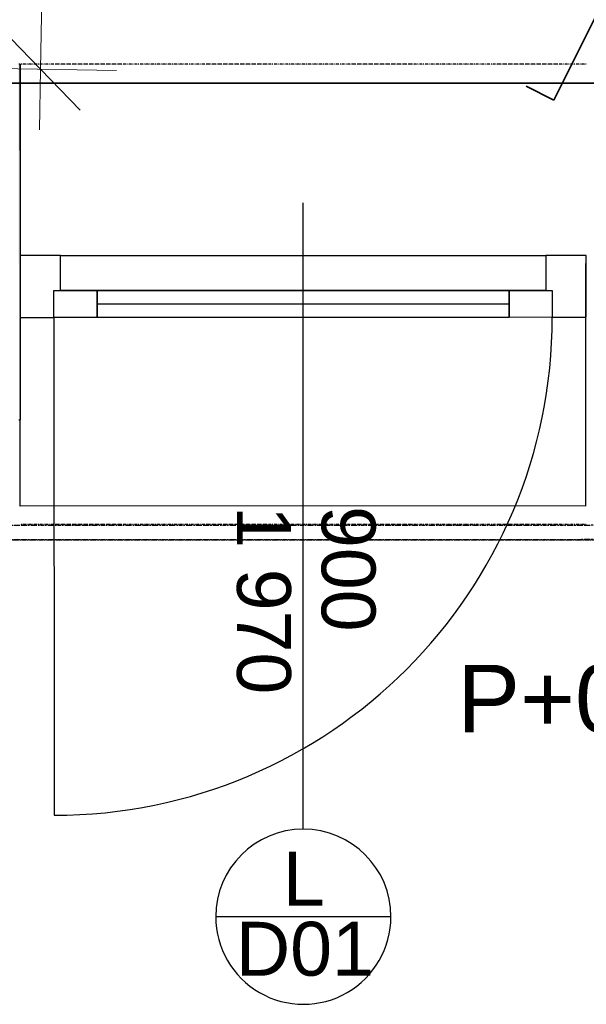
# Model space of a CAD drawing. Header units: millimetres. Extents: x -28761 to 4793, y -4271 to 20239.
# Tile 66 of 256: x -12450 to -11399, y -734 to 1094. Entities that reach past the tile are written whole.
import ezdxf

# ---------------------------------------------------------------- set-up
doc = ezdxf.new("R2010")
doc.units = ezdxf.units.MM
doc.header["$MEASUREMENT"] = 0
for name, pattern in [('Telekomunikacni vodic', [9.25, 3, -0.75, 3, -0.75, 0.125, -0.75, 0.125, -0.75]), ('Čerchovaná', [450, 200, -117.5, 15, -117.5]), ('Čerchovaná M', [4.5, 2.5, -0.85, 0.3, -0.85]), ('Čerchovaná S', [3.5, 1.5, -0.85, 0.3, -0.85])]:
    doc.linetypes.add(name, pattern=pattern)
for name, color, linetype in [('5._POHLED ZÁPADNÍ_1_Anotace - SP', 7, 'Continuous'), ('5._POHLED ZÁPADNÍ_1_Kóty - SP', 7, 'Continuous'), ('5._POHLED ZÁPADNÍ_1_Nové_Konstrukce - nenosné', 7, 'Continuous'), ('5._POHLED ZÁPADNÍ_1_Nové_Konstrukce - nosné', 7, 'Continuous'), ('5._POHLED ZÁPADNÍ_1_Nové_Kresby a obrázky', 7, 'Continuous'), ('5._POHLED ZÁPADNÍ_1_Nové_Otvory – Dveře', 7, 'Continuous'), ('5._POHLED ZÁPADNÍ_1_Nové_Otvory – Značky dveří', 7, 'Continuous'), ('5._POHLED ZÁPADNÍ_1_Nové_Výplně – Řezové', 7, 'Continuous'), ('5._POHLED ZÁPADNÍ_1_Otvory – Značky dveří', 7, 'Continuous'), ('5._POHLED ZÁPADNÍ_1_TZB - elektroinstalace', 7, 'Continuous')]:
    doc.layers.add(name, color=color, linetype=linetype)
doc.styles.add('GENEROVANÝ_STYL_1', font='txt')

msp = doc.modelspace()

# ---------------------------------------------------------------- hatches: boundary and pattern name
at = {"layer": '5._POHLED ZÁPADNÍ_1_Nové_Výplně – Řezové', "linetype": 'Continuous', "lineweight": 0, "true_color": 0xf2b2b2}
msp.add_hatch(color=9, dxfattribs=at).paths.add_polyline_path([(-12451.7, 1010.8), (-12451.5, 350.8), (-12448.9, 350.8), (-12449, 850.8), (-12449.1, 1010.8)])

# ---------------------------------------------------------------- linework, layer by layer
at = {"layer": '5._POHLED ZÁPADNÍ_1_Kóty - SP', "color": 154, "linetype": 'Continuous', "lineweight": 13}
for p, q in [((-12276.1, 8682.4), (-12411.3, 1001.8)), ((-12485, 1078.1), (-12337.7, 925.5)), ((-12561.3, 1004.5), (-12270.7, 999.3)), ((-12411.3, 1001.8), (-12413.3, 889.3))]:
    msp.add_line(p, q, dxfattribs=at)
at = {"layer": '5._POHLED ZÁPADNÍ_1_Nové_Konstrukce - nenosné', "color": 1, "linetype": 'Continuous', "lineweight": 25, "flags": 128}
for points in [[(-12449.1, 1010.8), (-12451.7, 1010.8)], [(-12449.1, 1010.8), (-12449, 850.8)], [(-12449, 850.8), (-12448.9, 350.8)], [(-12451.5, 350.8), (-12448.9, 350.8)]]:
    msp.add_lwpolyline(points, dxfattribs=at)
at = {"layer": '5._POHLED ZÁPADNÍ_1_Nové_Konstrukce - nosné', "color": 1, "linetype": 'Continuous', "lineweight": 25}
msp.add_line((-11400.6, 641.1), (-11400.6, 351.1), dxfattribs=at)
msp.add_line((-11400.6, 641.1), (-11400.6, 351.1), dxfattribs=at)
at = {"layer": '5._POHLED ZÁPADNÍ_1_Nové_Konstrukce - nosné', "color": 1, "linetype": 'Čerchovaná M', "lineweight": 25}
for p in [(-10060, 128.8), (-10060, 128.7)]:
    msp.add_line(p, (-16005, 127), dxfattribs=at)
at = {"layer": '5._POHLED ZÁPADNÍ_1_Nové_Konstrukce - nosné', "color": 1, "linetype": 'Čerchovaná M', "lineweight": 25, "flags": 128}
for points in [[(-10060, 155.4), (-16005, 153.6)], [(-16005, 126.9), (-10060, 128.6)]]:
    msp.add_lwpolyline(points, dxfattribs=at)
at = {"layer": '5._POHLED ZÁPADNÍ_1_Nové_Kresby a obrázky', "color": 1, "linetype": 'Čerchovaná S', "lineweight": 25}
for p, q in [((-11399.4, 1011.1), (-12449.4, 1011.2)), ((-11399.4, 156.4), (-12449.4, 156.5))]:
    msp.add_line(p, q, dxfattribs=at)
at = {"layer": '5._POHLED ZÁPADNÍ_1_Nové_Otvory – Dveře', "color": 1, "linetype": 'Continuous', "lineweight": 25}
for p, q in [((-12449, 850.8), (-12449.1, 1010.8)), ((-12449, 850.8), (-12448.9, 350.8)), ((-12449.4, 655.8), (-12449.4, 540.8)), ((-12374.4, 655.8), (-12449.4, 655.8)), ((-12374.4, 655.8), (-11474.4, 656.1)), ((-12374.4, 590.8), (-12374.4, 655.8)), ((-11474.4, 656.1), (-11474.4, 591.1)), ((-11399.4, 656.1), (-11474.4, 656.1)), ((-11400.6, 641.1), (-11400.6, 351.1)), ((-11400.6, 641.1), (-11400.5, 191.1)), ((-11399.4, 541.1), (-11399.4, 656.1)), ((-12386.4, 540.8), (-12386.4, 590.8)), ((-12386.4, 590.8), (-12374.4, 590.8)), ((-12386.4, 590.8), (-12306.4, 590.8)), ((-12386.4, 540.8), (-12386.4, 590.8)), ((-11474.4, 591.1), (-12374.4, 590.8)), ((-12306.4, 590.8), (-12306.4, 540.8)), ((-11542.4, 591), (-11462.4, 591.1)), ((-11542.4, 541), (-11542.4, 591)), ((-11474.4, 591.1), (-11462.4, 591.1)), ((-11462.4, 591.1), (-11462.4, 541.1)), ((-11462.4, 591.1), (-11462.4, 541.1)), ((-11542.4, 566), (-12306.4, 565.8)), ((-12449.4, 540.8), (-12386.4, 540.8)), ((-12386.4, 540.8), (-12386.1, -383.2)), ((-12306.4, 540.8), (-12386.4, 540.8)), ((-11462.4, 541.1), (-11542.4, 541)), ((-11462.4, 541.1), (-11399.4, 541.1)), ((-12449.3, 190.8), (-12449.3, 350.8)), ((-11399.3, 191.1), (-12449.3, 190.8))]:
    msp.add_line(p, q, dxfattribs=at)
at = {"layer": '5._POHLED ZÁPADNÍ_1_Nové_Otvory – Dveře', "color": 1, "linetype": 'Continuous', "lineweight": 25, "flags": 128}
for points in [[(-11542.4, 566), (-12306.4, 565.8), (-12306.4, 590.8), (-11542.4, 591)], [(-11542.4, 541), (-12306.4, 540.8), (-12306.4, 565.8), (-11542.4, 566)]]:
    msp.add_lwpolyline(points, close=True, dxfattribs=at)
at = {"layer": '5._POHLED ZÁPADNÍ_1_Nové_Otvory – Dveře', "color": 1, "linetype": 'Continuous', "lineweight": 25}
msp.add_arc((-12386.4, 540.8), 924, 270.0169, 0.0169, dxfattribs=at)
at = {"layer": '5._POHLED ZÁPADNÍ_1_Nové_Otvory – Značky dveří', "color": 1, "linetype": 'Continuous', "lineweight": 25}
for p, q in [((-11924.1, -409.1), (-11924.4, 753.6)), ((-11761.5, -571.5), (-12086.5, -571.6))]:
    msp.add_line(p, q, dxfattribs=at)
at = {"layer": '5._POHLED ZÁPADNÍ_1_Nové_Otvory – Značky dveří', "color": 1, "linetype": 'Continuous', "lineweight": 25, "flags": 128}
msp.add_lwpolyline([(-12086.5, -571.6, 1), (-11761.5, -571.5, 1)], format="xyb", close=True, dxfattribs=at)
at = {"layer": '5._POHLED ZÁPADNÍ_1_TZB - elektroinstalace', "color": 92, "linetype": 'Čerchovaná', "lineweight": 35, "true_color": 0x00d700, "flags": 128}
msp.add_lwpolyline([(-3162.7, 13350.8), (-818.9, 13350.8), (-818.9, 7975.8), (-1068.9, 7975.8), (-1068.9, 975.8), (-15818.9, 975.8)], dxfattribs=at)
at = {"layer": '5._POHLED ZÁPADNÍ_1_TZB - elektroinstalace', "color": 92, "linetype": 'Continuous', "lineweight": 35, "true_color": 0x00d700, "flags": 128}
for points in [[(-10409.6, 11975.8), (-10443.9, 11975.8), (-10443.9, 11225.8), (-8693.9, 11225.8), (-8693.9, 8975.8), (-8818.9, 7975.8), (-7318.9, 7850.8), (-7443.9, 975.8), (-12943.9, 975.8), (-12943.9, 1600.8)], [(-12943.9, 1600.8), (-12943.9, 975.8), (-7443.9, 975.8), (-7318.9, 7850.8), (-8818.9, 7975.8), (-8693.9, 8975.8), (-8693.9, 11350.8)], [(-12943.9, 1600.8), (-12943.9, 975.8), (-7443.9, 975.8), (-7318.9, 7850.8), (-8818.9, 7975.8), (-8693.9, 8975.8), (-8693.9, 11350.8)], [(-11459.6, 944.5), (-11357.3, 1149.1)], [(-11459.6, 944.5), (-11510.7, 970.1)]]:
    msp.add_lwpolyline(points, dxfattribs=at)
at = {"layer": '5._POHLED ZÁPADNÍ_1_TZB - elektroinstalace', "color": 92, "linetype": 'Telekomunikacni vodic', "lineweight": 35, "true_color": 0x00d700, "flags": 128}
for points in [[(-15818.9, 975.8), (-7443.9, 975.8), (-7318.9, 7725.8), (-7568.9, 7725.8)], [(-15818.9, 975.8), (-7443.9, 975.8), (-7318.9, 7725.8), (-7568.9, 7725.8)], [(-245.7, 294), (-246.6, 1975.8), (-943.9, 1975.8), (-943.9, 975.8), (-15568.9, 975.8), (-15568.9, 1100.8), (-15496.7, 1100.8)], [(-245.7, 294), (-246.6, 1975.8), (-943.9, 1975.8), (-943.9, 975.8), (-15568.9, 975.8), (-15568.9, 1100.8), (-15496.7, 1100.8)], [(-1318.9, 1475.8), (-1068.9, 1475.8), (-1068.9, 975.8), (-13443.9, 975.8), (-15818.9, 975.8)], [(-1318.9, 1475.8), (-1068.9, 1475.8), (-1068.9, 975.8), (-13443.9, 975.8), (-15818.9, 975.8)]]:
    msp.add_lwpolyline(points, dxfattribs=at)

# ---------------------------------------------------------------- texts
at = {"layer": '5._POHLED ZÁPADNÍ_1_Anotace - SP', "color": 1, "linetype": 'Continuous', "lineweight": 25, "insert": (-10990.7, -178.1), "char_height": 125, "attachment_point": 5, "style": 'GENEROVANÝ_STYL_1'}
msp.add_mtext('\\A1;{\\pqc;\\fArial|b0|i0|c238|p38;P+0,\\fArial|b0|i0|c238|p38;250\\fArial|b0|i0|c238|p38; DN 125}', dxfattribs=at)
at = {"layer": '5._POHLED ZÁPADNÍ_1_Otvory – Značky dveří', "color": 1, "linetype": 'Continuous', "lineweight": 25, "char_height": 100, "style": 'GENEROVANÝ_STYL_1'}
for s, insert, attachment_point, rotation in [('\\A1;{\\pql;\\pt0;\\fArial|b0|i0|c238|p38;900}', (-11891.6, 190.9), 7, 270.0169), ('\\A1;{\\pql;\\pt0;\\fArial|b0|i0|c238|p38;1\xa0970}', (-11947.1, 190.9), 1, 270.0169), ('\\A1;{\\pql;\\pt0;\\fArial|b0|i0|c238|p38;L}', (-11962, -500.9), 4, 0.0169), ('\\A1;{\\pql;\\pt0;\\fArial|b0|i0|c238|p38;D01}', (-12049.3, -631.7), 4, 0.0169)]:
    msp.add_mtext(s, dxfattribs=dict(at, insert=insert, attachment_point=attachment_point, rotation=rotation))

doc.saveas('drawing.dxf')
